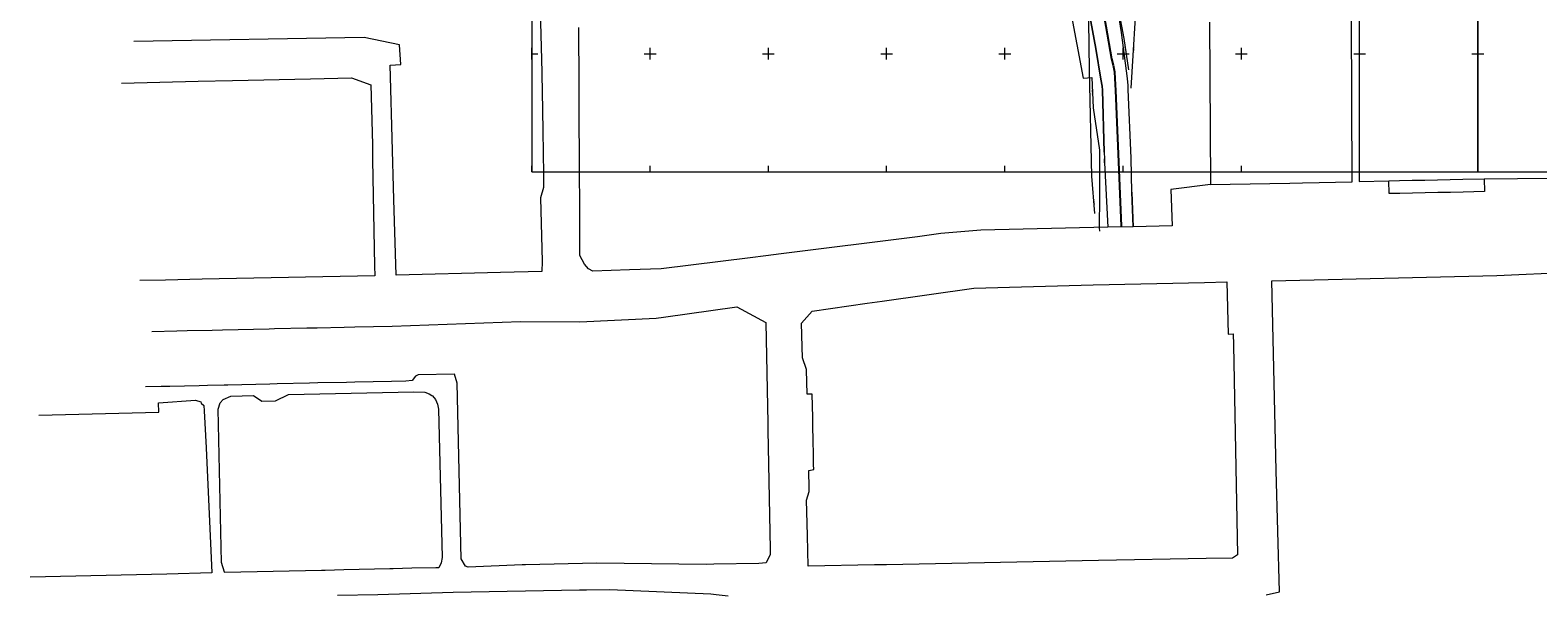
# Model space of a CAD drawing. Header units: metres. Extents: x 7575234 to 29552328, y 2827892 to 11288514.
# Tile 30 of 50: x 7581388 to 7582025, y 5648070 to 5648310. Entities that reach past the tile are written whole.
import ezdxf
from ezdxf.enums import TextEntityAlignment as Align

# ---------------------------------------------------------------- set-up
doc = ezdxf.new("R2010")
doc.units = ezdxf.units.M
doc.linetypes.add('219-500', pattern=[0])
doc.linetypes.add('egug-500', pattern=[0])
for name, color, linetype in [('218-kontur użytku gruntowego', 7, 'Continuous'), ('219-działka ewidencyjna', 7, 'Continuous'), ('krawężnik (linia)', 7, 'Continuous'), ('przewód gazowy (linia)', 7, 'Continuous'), ('przewód gazowy (linia)-Atr1', 7, 'Continuous'), ('przewód kanalizacyjny', 7, 'Continuous'), ('przewód kanalizacyjny (linia)', 7, 'Continuous'), ('przewód kanalizacyjny (linia)-Atr1', 7, 'Continuous'), ('przewód kanalizacyjny-Atr1', 7, 'Continuous'), ('przewód telekomunikacyjny podziemny', 7, 'Continuous'), ('przewód telekomunikacyjny podziemny-Atr1', 7, 'Continuous'), ('Wstawianie ramki sekcyjnej z opisem', 7, 'Continuous')]:
    doc.layers.add(name, color=color, linetype=linetype)
doc.styles.get("Standard").update_dxf_attribs({"font": 'ARIALN.TTF'})

msp = doc.modelspace()

# ---------------------------------------------------------------- linework, layer by layer
at = {"layer": '218-kontur użytku gruntowego', "color": 3, "linetype": 'egug-500', "lineweight": 18, "flags": 128}
for points in [[(7581601.71, 5648386.56), (7581603.93, 5648302.8)], [(7581833.85, 5648327.5), (7581838.4, 5648302.2)], [(7581849.25, 5648308.97), (7581848.23, 5648316.22)], [(7581949.88, 5648316.77), (7581949.89, 5648245.88)], [(7581619.93, 5648287.02), (7581619.8, 5648311.02)], [(7581886.59, 5648313.32), (7581887.01, 5648244.58)], [(7581946.89, 5648245.81), (7581946.57, 5648314.96)], [(7581529.02, 5648306.79), (7581431.66, 5648305.15)], [(7581544.02, 5648303.8), (7581529.02, 5648306.79)], [(7581544.57, 5648295.47), (7581544.02, 5648303.8)], [(7581603.93, 5648302.8), (7581604.16, 5648292.22)], [(7581851.87, 5648289.48), (7581849.25, 5648308.97)], [(7581838.4, 5648302.2), (7581840.56, 5648289.19)], [(7581540.06, 5648295.18), (7581544.57, 5648295.47)], [(7581540.2, 5648290.16), (7581540.06, 5648295.18)], [(7581541.66, 5648238.22), (7581540.2, 5648290.16)], [(7581604.16, 5648292.22), (7581604.18, 5648291.41)], [(7581604.18, 5648291.41), (7581604.43, 5648276.15)], [(7581426.48, 5648287.52), (7581458.8, 5648288.39)], [(7581458.8, 5648288.39), (7581473.4, 5648288.66)], [(7581473.4, 5648288.66), (7581506.38, 5648289.39)], [(7581506.38, 5648289.39), (7581523.65, 5648289.78)], [(7581523.65, 5648289.78), (7581531.86, 5648286.77)], [(7581531.86, 5648286.77), (7581532.6, 5648261.52)], [(7581619.97, 5648280.62), (7581619.93, 5648287.02)], [(7581840.56, 5648289.19), (7581841.09, 5648286.2)], [(7581841.09, 5648286.2), (7581841.34, 5648284.51)], [(7581841.34, 5648284.51), (7581842, 5648258.26)], [(7581852.09, 5648286.48), (7581851.87, 5648289.48)], [(7581852.19, 5648284.79), (7581852.09, 5648286.48)], [(7581853.42, 5648255.8), (7581852.19, 5648284.79)], [(7581620.14, 5648247.72), (7581619.97, 5648280.62)], [(7581604.43, 5648276.15), (7581604.57, 5648267.15)], [(7581604.57, 5648267.15), (7581604.71, 5648258.15)], [(7581532.6, 5648261.52), (7581532.54, 5648255.05)], [(7581604.71, 5648258.15), (7581604.86, 5648248.89)], [(7581842, 5648258.26), (7581842.07, 5648255.51)], [(7581532.54, 5648255.05), (7581533.47, 5648210.14)], [(7581842.07, 5648255.51), (7581842.16, 5648253.76)], [(7581842.16, 5648253.76), (7581843.51, 5648226.49)], [(7581853.65, 5648241.38), (7581853.42, 5648255.8)], [(7581604.86, 5648248.89), (7581604.95, 5648243.36)], [(7581620.19, 5648238.11), (7581620.14, 5648247.72)], [(7581925.89, 5648245.33), (7581946.89, 5648245.81)], [(7581949.89, 5648245.88), (7581962.4, 5648246.16)], [(7581962.4, 5648246.16), (7581966.94, 5648246.27)], [(7581962.52, 5648240.75), (7581962.4, 5648246.16)], [(7581966.94, 5648246.27), (7581972.29, 5648246.38)], [(7581972.29, 5648246.38), (7581977.63, 5648246.49)], [(7581977.63, 5648246.49), (7581982.96, 5648246.61)], [(7581982.96, 5648246.61), (7581988.3, 5648246.72)], [(7581988.3, 5648246.72), (7581993.64, 5648246.83)], [(7581993.64, 5648246.83), (7582002.64, 5648247.02)], [(7582002.64, 5648247.02), (7582030.9, 5648247.36)], [(7582002.64, 5648247.02), (7582002.76, 5648241.6)], [(7581604.95, 5648243.36), (7581603.58, 5648238.96)], [(7581854.3, 5648226.75), (7581853.65, 5648241.38)], [(7581887.01, 5648244.58), (7581870.2, 5648242.48)], [(7581870.2, 5648242.48), (7581870.8, 5648227.12)], [(7581887.01, 5648244.58), (7581912, 5648245.02)], [(7581912, 5648245.02), (7581920.56, 5648245.21)], [(7581920.56, 5648245.21), (7581925.89, 5648245.33)], [(7581967.06, 5648240.85), (7581962.52, 5648240.75)], [(7581972.4, 5648240.96), (7581967.06, 5648240.85)], [(7581977.73, 5648241.07), (7581972.4, 5648240.96)], [(7581983.07, 5648241.19), (7581977.73, 5648241.07)], [(7581988.41, 5648241.29), (7581983.07, 5648241.19)], [(7581993.75, 5648241.41), (7581988.41, 5648241.29)], [(7582002.76, 5648241.6), (7581993.75, 5648241.41)], [(7581542.55, 5648206.18), (7581541.66, 5648238.22)], [(7581603.58, 5648238.96), (7581604.38, 5648211.98)], [(7581620.32, 5648214.61), (7581620.19, 5648238.11)], [(7581843.51, 5648226.49), (7581789.89, 5648225.26)], [(7581870.8, 5648227.12), (7581854.3, 5648226.75)], [(7581763.04, 5648222.51), (7581705.34, 5648215.23)], [(7581772.95, 5648223.86), (7581763.04, 5648222.51)], [(7581789.89, 5648225.26), (7581772.95, 5648223.86)], [(7581622.17, 5648210.91), (7581620.32, 5648214.61)], [(7581692.33, 5648213.59), (7581654.59, 5648208.9)], [(7581698.98, 5648214.42), (7581692.33, 5648213.59)], [(7581705.34, 5648215.23), (7581698.98, 5648214.42)], [(7581533.47, 5648210.14), (7581533.55, 5648205.95)], [(7581586.77, 5648207.31), (7581542.55, 5648206.18)], [(7581604.23, 5648207.77), (7581586.77, 5648207.31)], [(7581604.38, 5648211.98), (7581604.23, 5648207.77)], [(7581623.88, 5648208.98), (7581622.17, 5648210.91)], [(7581625.82, 5648207.91), (7581623.88, 5648208.98)], [(7581641.26, 5648208.47), (7581625.82, 5648207.91)], [(7581654.59, 5648208.9), (7581641.26, 5648208.47)], [(7581445.05, 5648204.18), (7581434.25, 5648203.96)], [(7581460.54, 5648204.51), (7581445.05, 5648204.18)], [(7581467.79, 5648204.66), (7581460.54, 5648204.51)], [(7581533.55, 5648205.95), (7581467.79, 5648204.66)], [(7581786.81, 5648200.69), (7581837.31, 5648202.08)], [(7581837.31, 5648202.08), (7581884.42, 5648203.12)], [(7581884.42, 5648203.12), (7581893.91, 5648203.41)], [(7581893.91, 5648203.41), (7581894.4, 5648181.29)], [(7581912.91, 5648203.8), (7582007.97, 5648206.14)], [(7581914.69, 5648123.48), (7581912.91, 5648203.8)], [(7582007.97, 5648206.14), (7582017.35, 5648206.56)], [(7582017.35, 5648206.56), (7582029.85, 5648207.12)], [(7581741.83, 5648194.33), (7581748.16, 5648195.23)], [(7581748.16, 5648195.23), (7581786.81, 5648200.69)], [(7581620.21, 5648186.51), (7581652.6, 5648188.09)], [(7581652.6, 5648188.09), (7581655.6, 5648188.4)], [(7581655.6, 5648188.4), (7581686.65, 5648192.83)], [(7581686.65, 5648192.83), (7581698.86, 5648186.23)], [(7581714.04, 5648185.95), (7581718.46, 5648191.02)], [(7581718.46, 5648191.02), (7581741.83, 5648194.33)], [(7581439.25, 5648182.43), (7581449.82, 5648182.66)], [(7581449.82, 5648182.66), (7581454.17, 5648182.75)], [(7581454.17, 5648182.75), (7581464.78, 5648183)], [(7581464.78, 5648183), (7581469.17, 5648183.12)], [(7581469.17, 5648183.12), (7581488.9, 5648183.53)], [(7581488.9, 5648183.53), (7581491.12, 5648183.61)], [(7581491.12, 5648183.61), (7581504.87, 5648183.92)], [(7581504.87, 5648183.92), (7581509.17, 5648183.92)], [(7581509.17, 5648183.92), (7581520.59, 5648184.19)], [(7581520.59, 5648184.19), (7581525.14, 5648184.3)], [(7581525.14, 5648184.3), (7581540.84, 5648184.68)], [(7581540.84, 5648184.68), (7581595.1, 5648186.6)], [(7581595.1, 5648186.6), (7581620.21, 5648186.51)], [(7581698.86, 5648186.23), (7581699.73, 5648143.59)], [(7581714.32, 5648175.95), (7581714.04, 5648185.95)], [(7581714.45, 5648171.17), (7581714.32, 5648175.95)], [(7581894.4, 5648181.29), (7581896.48, 5648181.37)], [(7581896.48, 5648181.37), (7581896.65, 5648176.74)], [(7581896.65, 5648176.74), (7581896.65, 5648176.53)], [(7581896.65, 5648176.53), (7581898.36, 5648087.81)], [(7581716.1, 5648166.32), (7581714.45, 5648171.17)], [(7581550.75, 5648163.41), (7581549.39, 5648161.64)], [(7581551.84, 5648164.02), (7581550.75, 5648163.41)], [(7581567.26, 5648164.29), (7581551.84, 5648164.02)], [(7581568.32, 5648160.5), (7581567.26, 5648164.29)], [(7581716.11, 5648165.98), (7581716.1, 5648166.32)], [(7581716.37, 5648155.99), (7581716.11, 5648165.98)], [(7581443.25, 5648159.06), (7581436.65, 5648158.9)], [(7581446.84, 5648159.16), (7581443.25, 5648159.06)], [(7581459.3, 5648159.43), (7581446.84, 5648159.16)], [(7581462.75, 5648159.52), (7581459.3, 5648159.43)], [(7581469.9, 5648159.65), (7581462.75, 5648159.52)], [(7581471.45, 5648159.68), (7581469.9, 5648159.65)], [(7581489.2, 5648160.14), (7581471.45, 5648159.68)], [(7581492.31, 5648160.18), (7581489.2, 5648160.14)], [(7581505.89, 5648160.51), (7581492.31, 5648160.18)], [(7581497.07, 5648155.66), (7581550.03, 5648156.79)], [(7581509.46, 5648160.59), (7581505.89, 5648160.51)], [(7581521.6, 5648160.83), (7581509.46, 5648160.59)], [(7581525.12, 5648160.86), (7581521.6, 5648160.83)], [(7581540.66, 5648161.19), (7581525.12, 5648160.86)], [(7581546.7, 5648161.32), (7581540.66, 5648161.19)], [(7581549.39, 5648161.64), (7581546.7, 5648161.32)], [(7581550.03, 5648156.79), (7581554.68, 5648156.63)], [(7581554.68, 5648156.63), (7581556.49, 5648155.99)], [(7581570.01, 5648086.07), (7581568.32, 5648160.5)], [(7581442.15, 5648152.19), (7581457.76, 5648153.26)], [(7581442.25, 5648148.2), (7581442.15, 5648152.19)], [(7581457.76, 5648153.26), (7581459.97, 5648152.57)], [(7581459.97, 5648152.57), (7581460.18, 5648151.99)], [(7581460.18, 5648151.99), (7581461.2, 5648151)], [(7581461.2, 5648151), (7581461.46, 5648148.86)], [(7581467.28, 5648149.5), (7581468.13, 5648152.21)], [(7581468.13, 5648152.21), (7581469.37, 5648153.61)], [(7581469.37, 5648153.61), (7581472.73, 5648155.02)], [(7581472.73, 5648155.02), (7581482.3, 5648155.33)], [(7581482.3, 5648155.33), (7581485.78, 5648152.88)], [(7581485.78, 5648152.88), (7581491.57, 5648153.08)], [(7581491.57, 5648153.08), (7581497.07, 5648155.66)], [(7581556.49, 5648155.99), (7581557.68, 5648155.25)], [(7581557.68, 5648155.25), (7581557.89, 5648155.11)], [(7581557.89, 5648155.11), (7581559.24, 5648153.53)], [(7581559.24, 5648153.53), (7581560.12, 5648151.6)], [(7581560.12, 5648151.6), (7581560.51, 5648149.45)], [(7581716.37, 5648155.84), (7581716.37, 5648155.99)], [(7581718.56, 5648155.9), (7581716.37, 5648155.84)], [(7581718.73, 5648146.03), (7581718.56, 5648155.9)], [(7581391.54, 5648146.89), (7581442.25, 5648148.2)], [(7581461.46, 5648148.86), (7581462.2, 5648133.09)], [(7581468.68, 5648084.63), (7581467.28, 5648149.5)], [(7581560.51, 5648149.45), (7581561.99, 5648086.64)], [(7581699.73, 5648143.59), (7581699.8, 5648140.6)], [(7581718.8, 5648142.41), (7581718.73, 5648146.03)], [(7581699.8, 5648140.6), (7581700.76, 5648090.23)], [(7581718.94, 5648136.03), (7581718.8, 5648142.41)], [(7581462.2, 5648133.09), (7581464.66, 5648080.15)], [(7581719.07, 5648130.45), (7581718.94, 5648136.03)], [(7581719.14, 5648126.04), (7581719.07, 5648130.45)], [(7581719.17, 5648123.92), (7581719.14, 5648126.04)], [(7581717.03, 5648123.57), (7581719.17, 5648123.92)], [(7581717.18, 5648116), (7581717.03, 5648123.57)], [(7581916.12, 5648072.19), (7581914.69, 5648123.48)], [(7581716.1, 5648110.95), (7581717.21, 5648114.62)], [(7581717.21, 5648114.62), (7581717.18, 5648116)], [(7581716.24, 5648105.98), (7581716.1, 5648110.95)], [(7581716.51, 5648095.98), (7581716.24, 5648105.98)], [(7581716.87, 5648082.98), (7581716.51, 5648095.98)], [(7581561.99, 5648086.64), (7581561.65, 5648084.39)], [(7581571.92, 5648083.06), (7581570.01, 5648086.07)], [(7581700.71, 5648087.92), (7581699.01, 5648084.47)], [(7581700.76, 5648090.23), (7581700.71, 5648087.92)], [(7581885.15, 5648086.24), (7581839.65, 5648085.46)], [(7581896.24, 5648086.44), (7581885.15, 5648086.24)], [(7581898.36, 5648087.81), (7581896.24, 5648086.44)], [(7581445.67, 5648079.7), (7581387.81, 5648078.31)], [(7581464.66, 5648080.15), (7581445.67, 5648079.7)], [(7581469.94, 5648080.46), (7581468.68, 5648084.63)], [(7581470.1, 5648080.36), (7581469.94, 5648080.46)], [(7581511.01, 5648081.22), (7581470.1, 5648080.36)], [(7581512.57, 5648081.25), (7581511.01, 5648081.22)], [(7581520.4, 5648081.44), (7581512.57, 5648081.25)], [(7581539.89, 5648081.91), (7581520.4, 5648081.44)], [(7581541.36, 5648081.94), (7581539.89, 5648081.91)], [(7581549.26, 5648082.12), (7581541.36, 5648081.94)], [(7581559.34, 5648082.34), (7581549.26, 5648082.12)], [(7581560.63, 5648082.37), (7581559.34, 5648082.34)], [(7581561.65, 5648084.39), (7581560.63, 5648082.37)], [(7581573.08, 5648082.59), (7581571.92, 5648083.06)], [(7581595.89, 5648083.61), (7581573.08, 5648082.59)], [(7581597.22, 5648083.59), (7581595.89, 5648083.61)], [(7581627.46, 5648084.26), (7581597.22, 5648083.59)], [(7581673.75, 5648083.79), (7581627.46, 5648084.26)], [(7581676.86, 5648083.91), (7581673.75, 5648083.79)], [(7581695.95, 5648084.2), (7581676.86, 5648083.91)], [(7581699.01, 5648084.47), (7581695.95, 5648084.2)], [(7581744.86, 5648083.55), (7581716.87, 5648082.98)], [(7581749.92, 5648083.65), (7581744.86, 5648083.55)], [(7581839.65, 5648085.46), (7581749.92, 5648083.65)], [(7581517.8, 5648070.78), (7581534.81, 5648071.1)], [(7581534.81, 5648071.1), (7581566.7, 5648071.98)], [(7581566.7, 5648071.98), (7581620.06, 5648072.96)], [(7581620.06, 5648072.96), (7581623.06, 5648073.06)], [(7581623.06, 5648073.06), (7581632.88, 5648073.22)], [(7581632.88, 5648073.22), (7581675.71, 5648071.36)], [(7581675.71, 5648071.36), (7581677.93, 5648071.08)], [(7581677.93, 5648071.08), (7581683, 5648070.45)], [(7581910.55, 5648070.9), (7581916.12, 5648072.19)]]:
    msp.add_lwpolyline(points, dxfattribs=at)
at = {"layer": '219-działka ewidencyjna', "color": 3, "linetype": '219-500', "lineweight": 18, "flags": 128}
for points in [[(7581838.4, 5648302.2), (7581833.85, 5648327.5)], [(7581849.25, 5648308.97), (7581848.23, 5648316.22)], [(7581851.87, 5648289.48), (7581849.25, 5648308.97)], [(7581840.56, 5648289.19), (7581838.4, 5648302.2)], [(7581841.09, 5648286.2), (7581840.56, 5648289.19)], [(7581841.34, 5648284.51), (7581841.09, 5648286.2)], [(7581842, 5648258.26), (7581841.34, 5648284.51)], [(7581852.09, 5648286.48), (7581851.87, 5648289.48)], [(7581852.19, 5648284.79), (7581852.09, 5648286.48)], [(7581853.42, 5648255.8), (7581852.19, 5648284.79)], [(7581842, 5648258.26), (7581842.07, 5648255.51)], [(7581842.16, 5648253.76), (7581842.07, 5648255.51)], [(7581842.16, 5648253.76), (7581843.51, 5648226.49)], [(7581853.65, 5648241.38), (7581853.42, 5648255.8)], [(7581853.65, 5648241.38), (7581854.3, 5648226.75)], [(7581854.3, 5648226.75), (7581843.51, 5648226.49)]]:
    msp.add_lwpolyline(points, dxfattribs=at)
at = {"layer": 'krawężnik (linia)', "color": 7, "linetype": 'Continuous', "lineweight": 25, "flags": 128}
msp.add_lwpolyline([(7581833.11, 5648364.05), (7581835.57, 5648350.67), (7581842.74, 5648311.64), (7581845.04, 5648297.79), (7581845.8, 5648295.1), (7581846.3, 5648292.35), (7581846.55, 5648289.56), (7581846.79, 5648284.4), (7581848.45, 5648244.1), (7581849.21, 5648226.93)], dxfattribs=at)
at = {"layer": 'przewód gazowy (linia)', "color": 40, "linetype": 'Continuous', "lineweight": 18, "flags": 128}
msp.add_lwpolyline([(7581807.63, 5648418.78), (7581826.43, 5648344.4), (7581824.72, 5648341.27), (7581825, 5648331.53), (7581827.69, 5648318.13), (7581833.16, 5648289.65), (7581836.78, 5648289.93), (7581837.27, 5648277.05), (7581840.07, 5648259.11), (7581839.99, 5648239.51), (7581839.88, 5648226.24), (7581840.02, 5648224.81)], dxfattribs=at)
at = {"layer": 'przewód kanalizacyjny', "color": 34, "linetype": 'Continuous', "lineweight": 18, "flags": 128}
msp.add_lwpolyline([(7581853.47, 5648285.44), (7581856.04, 5648329.25), (7581856.08, 5648329.85), (7581856.13, 5648330.45), (7581860.3, 5648386.39)], dxfattribs=at)
at = {"layer": 'przewód kanalizacyjny (linia)', "color": 34, "linetype": 'Continuous', "lineweight": 18, "flags": 128}
msp.add_lwpolyline([(7581838.07, 5648232.34), (7581836.84, 5648248.15), (7581835.77, 5648292.95), (7581835.17, 5648334.84), (7581835.1, 5648335.08), (7581826.37, 5648366.16)], dxfattribs=at)
at = {"layer": 'przewód telekomunikacyjny podziemny', "color": 30, "linetype": 'Continuous', "lineweight": 18, "flags": 128}
msp.add_lwpolyline([(7581847.8, 5648319.83), (7581850.3, 5648306.37), (7581852.3, 5648293.12)], dxfattribs=at)
at = {"layer": 'Wstawianie ramki sekcyjnej z opisem', "color": 7, "linetype": 'Continuous', "lineweight": 13, "flags": 128}
for points in [[(7581600, 5648250), (7582000, 5648250), (7582000, 5648500), (7581600, 5648500)], [(7582000, 5648250), (7582400, 5648250), (7582400, 5648500), (7582000, 5648500)]]:
    msp.add_lwpolyline(points, close=True, dxfattribs=at)
for points in [[(7581600, 5648297.5), (7581600, 5648302.5)], [(7581600, 5648300), (7581602.5, 5648300)], [(7581647.5, 5648300), (7581652.5, 5648300)], [(7581650, 5648297.5), (7581650, 5648302.5)], [(7581697.5, 5648300), (7581702.5, 5648300)], [(7581700, 5648297.5), (7581700, 5648302.5)], [(7581747.5, 5648300), (7581752.5, 5648300)], [(7581750, 5648297.5), (7581750, 5648302.5)], [(7581797.5, 5648300), (7581802.5, 5648300)], [(7581800, 5648297.5), (7581800, 5648302.5)], [(7581847.5, 5648300), (7581852.5, 5648300)], [(7581850, 5648297.5), (7581850, 5648302.5)], [(7581897.5, 5648300), (7581902.5, 5648300)], [(7581900, 5648297.5), (7581900, 5648302.5)], [(7581947.5, 5648300), (7581952.5, 5648300)], [(7581950, 5648297.5), (7581950, 5648302.5)], [(7581997.5, 5648300), (7582000, 5648300)], [(7582000, 5648297.5), (7582000, 5648302.5)], [(7582000, 5648297.5), (7582000, 5648302.5)], [(7582000, 5648300), (7582002.5, 5648300)], [(7581600, 5648250), (7581600, 5648252.5)], [(7581650, 5648250), (7581650, 5648252.5)], [(7581700, 5648250), (7581700, 5648252.5)], [(7581750, 5648250), (7581750, 5648252.5)], [(7581800, 5648250), (7581800, 5648252.5)], [(7581850, 5648250), (7581850, 5648252.5)], [(7581900, 5648250), (7581900, 5648252.5)], [(7581950, 5648250), (7581950, 5648252.5)], [(7582000, 5648250), (7582000, 5648252.5)], [(7582000, 5648250), (7582000, 5648252.5)], [(7581600, 5648250), (7581602.5, 5648250)], [(7581647.5, 5648250), (7581652.5, 5648250)], [(7581697.5, 5648250), (7581702.5, 5648250)], [(7581747.5, 5648250), (7581752.5, 5648250)], [(7581797.5, 5648250), (7581802.5, 5648250)], [(7581847.5, 5648250), (7581852.5, 5648250)], [(7581897.5, 5648250), (7581902.5, 5648250)], [(7581947.5, 5648250), (7581952.5, 5648250)], [(7581997.5, 5648250), (7582000, 5648250)], [(7582000, 5648250), (7582002.5, 5648250)]]:
    msp.add_lwpolyline(points, dxfattribs=at)

# ---------------------------------------------------------------- texts
at = {"layer": 'przewód gazowy (linia)-Atr1', "color": 40, "width": 0.667}
msp.add_text('gsD40', height=0.75, rotation=272.179, dxfattribs=at).set_placement((7581836.97, 5648284.85), align=Align.MIDDLE_LEFT)
at = {"layer": 'przewód kanalizacyjny (linia)-Atr1', "color": 34, "width": 0.667}
msp.add_text('kdD200', height=0.75, rotation=274.449, dxfattribs=at).set_placement((7581837.61, 5648238.31), align=Align.MIDDLE_LEFT)
at = {"layer": 'przewód kanalizacyjny-Atr1', "color": 34, "width": 0.667}
msp.add_text('ksD200', height=0.75, rotation=86.642, dxfattribs=at).set_placement((7581854.36, 5648300.57), align=Align.MIDDLE_LEFT)
at = {"layer": 'przewód telekomunikacyjny podziemny-Atr1', "color": 30, "width": 0.667}
msp.add_text('ts', height=0.75, rotation=278.583, dxfattribs=at).set_placement((7581850.81, 5648303.02), align=Align.MIDDLE_LEFT)

doc.saveas('drawing.dxf')
